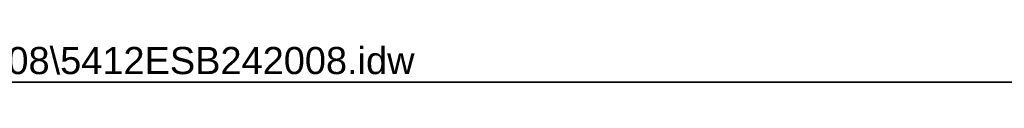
# Model space of a CAD drawing. Header units: inches. Extents: x 2 to 144, y 2 to 93.
# Tile 37 of 56: x 83.17 to 111.28, y 92.09 to 93.19. Entities that reach past the tile are written whole.
import ezdxf

# ---------------------------------------------------------------- set-up
doc = ezdxf.new("R2010")
doc.units = ezdxf.units.IN
doc.header["$LTSCALE"] = 8.616264
doc.header["$MEASUREMENT"] = 0
doc.layers.get('0').update_dxf_attribs({"lineweight": 25})
doc.layers.add('Sketch Geometry(ANSI)', color=7, linetype='Continuous', lineweight=25)
doc.layers.add('Symbols(ANSI)', color=7, linetype='Continuous', lineweight=25)
doc.styles.add('Current-ANSI', font='arial.ttf')

# ---------------------------------------------------------------- blocks, each defined once
blk = doc.blocks.new('Borders 3_EXM - B (Inch)')
at = {"layer": 'Sketch Geometry(ANSI)', "linetype": 'Continuous', "lineweight": 35}
blk.add_line((16.3979, 10.6915), (0.5229, 10.6915), dxfattribs=at)
at = {"layer": 'Symbols(ANSI)', "color": 7, "style": 'Current-ANSI'}
blk.add_attdef('FILENAME_AND_PATH_001', (5.9364, 10.7181), '', height=0.09, dxfattribs=at)

msp = doc.modelspace()

# ---------------------------------------------------------------- block references
at = {"xscale": 8.6162636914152, "yscale": 8.6162636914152, "zscale": 8.6162636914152}
msp.add_blockref('Borders 3_EXM - B (Inch)', (0, 0), dxfattribs=at).add_auto_attribs({'FILENAME_AND_PATH_001': 'C:\\Vault_Workspace\\Inventor_Dwg\\BoxCad\\Result\\5412ESB242008\\5412ESB242008.idw'})

doc.saveas('drawing.dxf')
